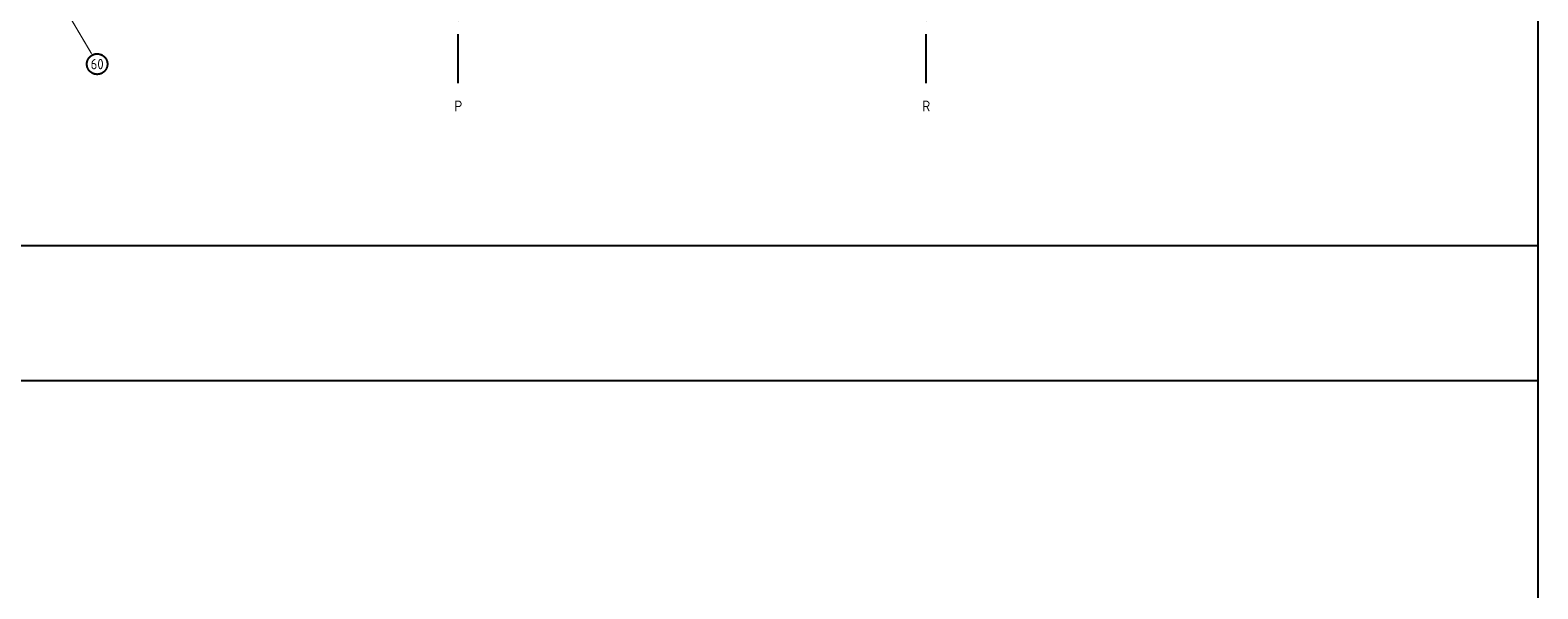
# Model space of a CAD drawing. Header units: millimetres. Extents: x 20872 to 297961, y -293704 to 213007.
# Tile 218 of 256: x 143127 to 179860, y -42684 to -29071. Entities that reach past the tile are written whole.
import ezdxf
from ezdxf.enums import TextEntityAlignment as Align
from ezdxf.xclip import XClip

# ---------------------------------------------------------------- set-up
doc = ezdxf.new("R2010")
doc.units = ezdxf.units.MM
doc.header["$LTSCALE"] = 100
doc.header["$XCLIPFRAME"] = 2
doc.linetypes.add('ACAD_ISO10W100', pattern=[18, 12, -3, 0, -3])
doc.layers.get('Defpoints').update_dxf_attribs({"color": 181})
for name, color, linetype in [('A--L$7--_stramien', 1, 'Continuous'), ('A--L65--_beveiligingsinstallaties', 8, 'Continuous'), ('A--T$7--_stramien', 7, 'Continuous'), ('XREFS', 9, 'Continuous')]:
    doc.layers.add(name, color=color, linetype=linetype)
doc.styles.add('BRON standaard', font='isocp.shx')
doc.styles.add('BURO maatvoering', font='isocp.shx')

# ---------------------------------------------------------------- blocks, each defined once
blk = doc.blocks.new('AL_stramlab_01_P03_BV')
at = {"color": 4, "linetype": 'Continuous', "lineweight": -2, "style": 'BRON standaard'}
blk.add_attdef('LABEL', text='', height=350, dxfattribs=at).set_placement((0, 0), align=Align.MIDDLE_CENTER)
blk = doc.blocks.new('stramienlijnen_1')
at = {"layer": 'A--L$7--_stramien', "color": 1, "linetype": 'ACAD_ISO10W100', "lineweight": -3}
for p, q in [((153559.5, -4446.5), (153559.5, 21000)), ((164959.5, -4446.5), (164959.5, 21000))]:
    blk.add_line(p, q, dxfattribs=at)
at = {"layer": 'A--T$7--_stramien', "color": 7, "linetype": 'Continuous', "lineweight": -3}
ref = blk.add_blockref('AL_stramlab_01_P03_BV', (153559.5, -5000.4), dxfattribs=dict(at, xscale=75, yscale=75, zscale=75))
ref.add_attrib('LABEL', 'P', dxfattribs={"layer": '0', "color": 4, "linetype": 'Continuous', "lineweight": -2, "height": 262.5, "style": 'BURO maatvoering'}).set_placement((153559.5, -5000.4), align=Align.MIDDLE_CENTER)
ref = blk.add_blockref('AL_stramlab_01_P03_BV', (164959.5, -5000.4), dxfattribs=dict(at, xscale=75, yscale=75, zscale=75))
ref.add_attrib('LABEL', 'R', dxfattribs={"layer": '0', "color": 4, "linetype": 'Continuous', "lineweight": -2, "height": 262.5, "style": 'BURO maatvoering'}).set_placement((164959.5, -5000.4), align=Align.MIDDLE_CENTER)
blk = doc.blocks.new('1e verdieping bestaand leeg')
at = {"layer": 'A--T$7--_stramien'}
blk.add_blockref('stramienlijnen_1', (0, 0), dxfattribs=at)
blk = doc.blocks.new('65_brandscheiding_01_P03_BV')
at = {"color": 3, "linetype": 'Continuous', "lineweight": -2}
blk.add_circle((0, 0), 2.5, dxfattribs=at)
at = {"color": 4, "linetype": 'Continuous', "lineweight": -2, "style": 'BURO maatvoering'}
blk.add_attdef('BURO_BRSCH:MIN', text='', height=2.5, dxfattribs=at).set_placement((0, 0), align=Align.MIDDLE_CENTER)
blk = doc.blocks.new('2016-01-28 101 1e verdieping bestaand')
at = {"layer": 'A--L65--_beveiligingsinstallaties', "color": 1, "linetype": 'ACAD_ISO10W100', "ltscale": 0.3, "true_color": 0xf50004, "const_width": 30}
blk.add_lwpolyline([(127758, 24760), (144624, -3725)], dxfattribs=at)
at = {"layer": 'A--L$7--_stramien'}
blk.add_blockref('stramienlijnen_1', (0, 0), dxfattribs=at)
at = {"layer": 'A--L65--_beveiligingsinstallaties', "color": 8, "linetype": 'Continuous', "lineweight": -3, "xscale": 100, "yscale": 100, "zscale": 100}
blk.add_blockref('65_brandscheiding_01_P03_BV', (144760, -3978), dxfattribs=at).add_auto_attribs({'BURO_BRSCH:MIN': '60'})

msp = doc.modelspace()

# ---------------------------------------------------------------- linework, layer by layer
at = {"layer": 'Defpoints'}
for points in [[(116766, 3849), (164491, -12477), (179860, -12477), (179860, -37617), (20872, -37617), (20872, 56343), (116766, 56343)], [(116766, -67737), (116766, -34317), (179860, -34317), (179860, -136557), (164491, -136557), (116766, -120231)]]:
    msp.add_lwpolyline(points, close=True, dxfattribs=at)

# ---------------------------------------------------------------- block references
at = {"layer": 'XREFS', "color": 32, "true_color": 0xcb7615}
ref = msp.add_blockref('1e verdieping bestaand leeg', (-1, -25920), dxfattribs=at)
XClip(ref).set_block_clipping_path([(116767.0762143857, 82263.1420219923), (116767.0762143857, 115683.1420219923), (179861.0762143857, 115683.1420219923), (179861.0762143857, 13442.9004429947), (164491.5066313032, 13442.9004429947), (116767.0762143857, 29769.3836009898)])
at = {"layer": 'XREFS', "color": 31, "true_color": 0xdec496}
ref = msp.add_blockref('2016-01-28 101 1e verdieping bestaand', (-1, -25920), dxfattribs=at)
XClip(ref).set_block_clipping_path([(116767.0762143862, 29769.3836009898), (164491.5066313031, 13442.9004429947), (179861.0762143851, 13442.9004429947), (179861.0762143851, -11696.8579780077), (20873.0762143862, -11696.8579780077), (20873.0762143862, 82263.1420219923), (116767.0762143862, 82263.1420219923)])

doc.saveas('drawing.dxf')
